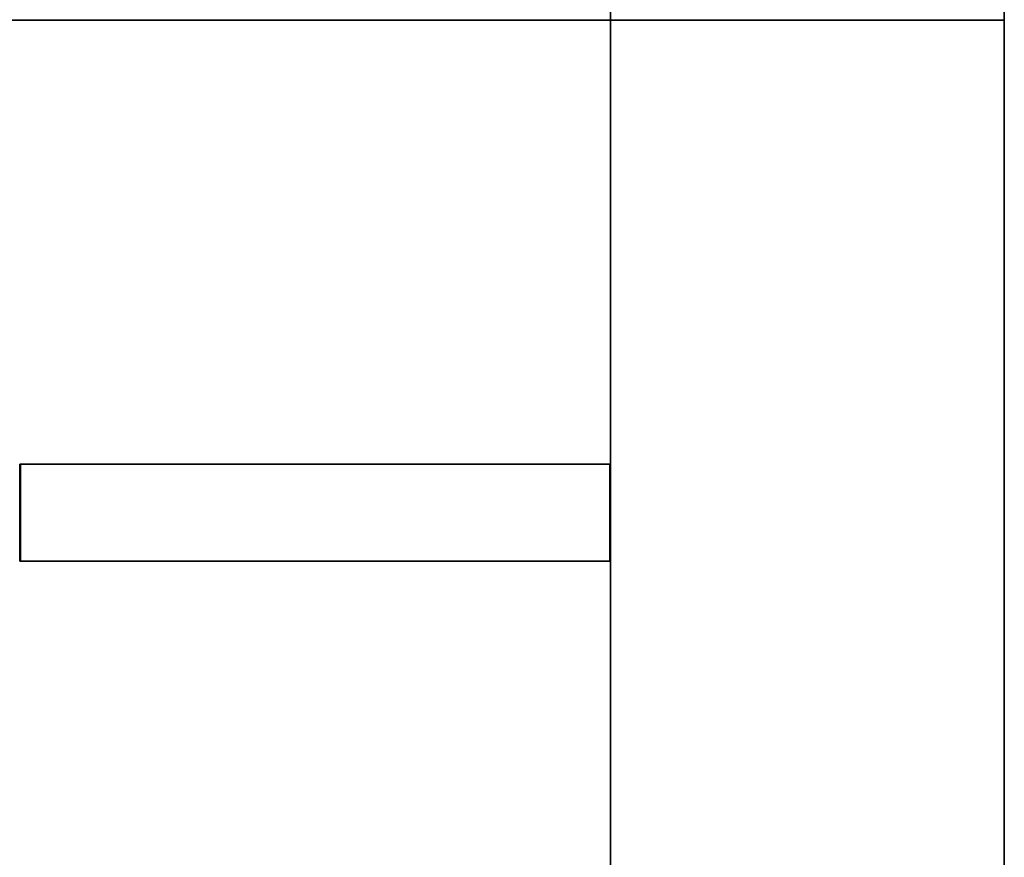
# Model space of a CAD drawing. Header units: millimetres. Extents: x -35 to 33166, y -35 to 31591.
# Tile 30 of 100: x 1080 to 1334, y 1539 to 1755. Entities that reach past the tile are written whole.
import ezdxf

# ---------------------------------------------------------------- set-up
doc = ezdxf.new("R2010")
doc.units = ezdxf.units.MM
doc.header["$LTSCALE"] = 25.4
doc.layers.get('0').update_dxf_attribs({"true_color": 0xffffff})
for name, color, linetype, true_color in [('end caps & lintels', 7, 'Continuous', 0xffa500), ('ICF - L1', 7, 'Continuous', 0xb4b464), ('ICF - L2', 7, 'Continuous', 0x64ff64)]:
    doc.layers.add(name, color=color, linetype=linetype, true_color=true_color)

# ---------------------------------------------------------------- blocks, each defined once
blk = doc.blocks.new('Group8183')
for p, q in [((0, -571.55, 0), (0, 0, 0)), ((0, 0, 457.2), (0, -571.55, 457.2)), ((-101.6, -227.96, 0), (-101.6, -571.55, 0)), ((-101.6, -227.96, 457.2), (-101.6, -571.55, 457.2))]:
    blk.add_line(p, q)
blk = doc.blocks.new('Group8190')
for p, q in [((-101.73, -368.5, 52.62), (-253.87, -368.5, 52.62)), ((-253.87, -368.5, 52.62), (-253.87, -368.5, 146.29)), ((-253.87, -368.5, 146.29), (-101.73, -368.5, 146.29)), ((-253.87, -393.5, 52.62), (-253.87, -368.5, 52.62)), ((-253.87, -368.5, 146.29), (-253.87, -393.5, 146.29)), ((-101.73, -368.5, 146.29), (-101.73, -368.5, 52.62)), ((-101.73, -368.5, 52.62), (-101.73, -393.5, 52.62)), ((-101.73, -393.5, 146.29), (-101.73, -368.5, 146.29)), ((-101.73, -393.5, 146.29), (-253.87, -393.5, 146.29)), ((-253.87, -393.5, 146.29), (-253.87, -393.5, 52.62)), ((-253.87, -393.5, 52.62), (-101.73, -393.5, 52.62)), ((-101.73, -393.5, 52.62), (-101.73, -393.5, 146.29))]:
    blk.add_line(p, q)
blk = doc.blocks.new('Group8191')
for p, q in [((-101.73, -368.5, 313.74), (-253.87, -368.5, 313.74)), ((-253.87, -368.5, 313.74), (-253.87, -368.5, 407.41)), ((-253.87, -368.5, 407.41), (-101.73, -368.5, 407.41)), ((-253.87, -393.5, 313.74), (-253.87, -368.5, 313.74)), ((-253.87, -368.5, 407.41), (-253.87, -393.5, 407.41)), ((-101.73, -368.5, 407.41), (-101.73, -368.5, 313.74)), ((-101.73, -368.5, 313.74), (-101.73, -393.5, 313.74)), ((-101.73, -393.5, 407.41), (-101.73, -368.5, 407.41)), ((-101.73, -393.5, 407.41), (-253.87, -393.5, 407.41)), ((-253.87, -393.5, 407.41), (-253.87, -393.5, 313.74)), ((-253.87, -393.5, 313.74), (-101.73, -393.5, 313.74)), ((-101.73, -393.5, 313.74), (-101.73, -393.5, 407.41))]:
    blk.add_line(p, q)
blk = doc.blocks.new('6XR35_90_C_FC_344suk_MSG')
for name in ['Group8183', 'Group8190', 'Group8191']:
    blk.add_blockref(name, (0, 0))
blk = doc.blocks.new('Group7858')
for p, q in [((-571.55, 0, 457.2), (0, 0, 457.2)), ((-571.55, 0, 0), (0, 0, 0)), ((-571.55, -101.6, 0), (-227.79, -101.6, 0)), ((-571.55, -101.6, 457.2), (-227.79, -101.6, 457.2))]:
    blk.add_line(p, q)
blk = doc.blocks.new('Group7859')
for p, q in [((-393.5, -253.75, 405.8), (-393.5, -101.6, 405.8)), ((-393.5, -101.6, 405.8), (-393.5, -101.6, 312.12)), ((-393.5, -101.6, 312.12), (-393.5, -253.75, 312.12)), ((-393.5, -101.6, 312.12), (-368.5, -101.6, 312.12)), ((-368.5, -101.6, 405.8), (-393.5, -101.6, 405.8)), ((-368.5, -253.75, 312.12), (-368.5, -101.6, 312.12)), ((-368.5, -101.6, 312.12), (-368.5, -101.6, 405.8)), ((-368.5, -101.6, 405.8), (-368.5, -253.75, 405.8)), ((-393.5, -253.75, 312.12), (-393.5, -253.75, 405.8)), ((-368.5, -253.75, 312.12), (-393.5, -253.75, 312.12)), ((-393.5, -253.75, 405.8), (-368.5, -253.75, 405.8)), ((-368.5, -253.75, 405.8), (-368.5, -253.75, 312.12))]:
    blk.add_line(p, q)
blk = doc.blocks.new('Group7860')
for p, q in [((-393.5, -253.75, 144.68), (-393.5, -101.6, 144.68)), ((-393.5, -101.6, 144.68), (-393.5, -101.6, 51)), ((-393.5, -101.6, 51), (-393.5, -253.75, 51)), ((-393.5, -101.6, 51), (-368.5, -101.6, 51)), ((-368.5, -101.6, 144.68), (-393.5, -101.6, 144.68)), ((-368.5, -253.75, 51), (-368.5, -101.6, 51)), ((-368.5, -101.6, 51), (-368.5, -101.6, 144.68)), ((-368.5, -101.6, 144.68), (-368.5, -253.75, 144.68)), ((-393.5, -253.75, 51), (-393.5, -253.75, 144.68)), ((-368.5, -253.75, 51), (-393.5, -253.75, 51)), ((-393.5, -253.75, 144.68), (-368.5, -253.75, 144.68)), ((-368.5, -253.75, 144.68), (-368.5, -253.75, 51))]:
    blk.add_line(p, q)
blk = doc.blocks.new('6XR35_90_C_FC_182tsr_MSG')
for name in ['Group7858', 'Group7859', 'Group7860']:
    blk.add_blockref(name, (0, 0))
blk = doc.blocks.new('Group8513')
for p, q in [((-571.55, 0, 457.2), (0, 0, 457.2)), ((-571.55, 0), (0, 0)), ((-571.55, -101.6), (-227.79, -101.6)), ((-571.55, -101.6, 457.2), (-227.79, -101.6, 457.2))]:
    blk.add_line(p, q)
blk = doc.blocks.new('Group8514')
for p, q in [((-393.5, -253.75, 405.8), (-393.5, -101.6, 405.8)), ((-393.5, -101.6, 405.8), (-393.5, -101.6, 312.12)), ((-393.5, -101.6, 312.12), (-393.5, -253.75, 312.12)), ((-393.5, -101.6, 312.12), (-368.5, -101.6, 312.12)), ((-368.5, -101.6, 405.8), (-393.5, -101.6, 405.8)), ((-368.5, -253.75, 312.12), (-368.5, -101.6, 312.12)), ((-368.5, -101.6, 312.12), (-368.5, -101.6, 405.8)), ((-368.5, -101.6, 405.8), (-368.5, -253.75, 405.8)), ((-393.5, -253.75, 312.12), (-393.5, -253.75, 405.8)), ((-368.5, -253.75, 312.12), (-393.5, -253.75, 312.12)), ((-393.5, -253.75, 405.8), (-368.5, -253.75, 405.8)), ((-368.5, -253.75, 405.8), (-368.5, -253.75, 312.12))]:
    blk.add_line(p, q)
blk = doc.blocks.new('Group8515')
for p, q in [((-393.5, -253.75, 144.68), (-393.5, -101.6, 144.68)), ((-393.5, -101.6, 144.68), (-393.5, -101.6, 51)), ((-393.5, -101.6, 51), (-393.5, -253.75, 51)), ((-393.5, -101.6, 51), (-368.5, -101.6, 51)), ((-368.5, -101.6, 144.68), (-393.5, -101.6, 144.68)), ((-368.5, -253.75, 51), (-368.5, -101.6, 51)), ((-368.5, -101.6, 51), (-368.5, -101.6, 144.68)), ((-368.5, -101.6, 144.68), (-368.5, -253.75, 144.68)), ((-393.5, -253.75, 51), (-393.5, -253.75, 144.68)), ((-368.5, -253.75, 51), (-393.5, -253.75, 51)), ((-393.5, -253.75, 144.68), (-368.5, -253.75, 144.68)), ((-368.5, -253.75, 144.68), (-368.5, -253.75, 51))]:
    blk.add_line(p, q)
blk = doc.blocks.new('6XR35_90_C_FC_cg99q3_MSG')
for name in ['Group8513', 'Group8514', 'Group8515']:
    blk.add_blockref(name, (0, 0))
blk = doc.blocks.new('Group8685')
for p, q in [((0, 0, 0), (0, -571.55, 0)), ((0, 0, 457.2), (0, -571.55, 457.2)), ((-101.6, -227.96, 0), (-101.6, -571.55, 0)), ((-101.6, -571.55, 457.2), (-101.6, -227.96, 457.2))]:
    blk.add_line(p, q)
blk = doc.blocks.new('Group#302')
for p, q in [((-101.73, -368.5, 52.62), (-253.87, -368.5, 52.62)), ((-253.87, -368.5, 52.62), (-253.87, -368.5, 146.29)), ((-253.87, -368.5, 146.29), (-101.73, -368.5, 146.29)), ((-253.87, -393.5, 52.62), (-253.87, -368.5, 52.62)), ((-253.87, -368.5, 146.29), (-253.87, -393.5, 146.29)), ((-101.73, -368.5, 146.29), (-101.73, -368.5, 52.62)), ((-101.73, -368.5, 52.62), (-101.73, -393.5, 52.62)), ((-101.73, -393.5, 146.29), (-101.73, -368.5, 146.29)), ((-101.73, -393.5, 146.29), (-253.87, -393.5, 146.29)), ((-253.87, -393.5, 146.29), (-253.87, -393.5, 52.62)), ((-253.87, -393.5, 52.62), (-101.73, -393.5, 52.62)), ((-101.73, -393.5, 52.62), (-101.73, -393.5, 146.29))]:
    blk.add_line(p, q)
blk = doc.blocks.new('Group8693')
for p, q in [((-101.73, -368.5, 313.74), (-253.87, -368.5, 313.74)), ((-253.87, -368.5, 313.74), (-253.87, -368.5, 407.41)), ((-253.87, -368.5, 407.41), (-101.73, -368.5, 407.41)), ((-253.87, -393.5, 313.74), (-253.87, -368.5, 313.74)), ((-253.87, -368.5, 407.41), (-253.87, -393.5, 407.41)), ((-101.73, -368.5, 407.41), (-101.73, -368.5, 313.74)), ((-101.73, -368.5, 313.74), (-101.73, -393.5, 313.74)), ((-101.73, -393.5, 407.41), (-101.73, -368.5, 407.41)), ((-101.73, -393.5, 407.41), (-253.87, -393.5, 407.41)), ((-253.87, -393.5, 407.41), (-253.87, -393.5, 313.74)), ((-253.87, -393.5, 313.74), (-101.73, -393.5, 313.74)), ((-101.73, -393.5, 313.74), (-101.73, -393.5, 407.41))]:
    blk.add_line(p, q)
blk = doc.blocks.new('6XR35_90_C_FC_cfhkf9_MSG')
for name in ['Group8685', 'Group#302', 'Group8693']:
    blk.add_blockref(name, (0, 0))
blk = doc.blocks.new('Group#1523')
for p, q in [((0, 0), (-571.55, 0)), ((-571.55, 0, 457.2), (0, 0, 457.2)), ((-571.55, -101.6), (-227.79, -101.6)), ((-227.79, -101.6, 457.2), (-571.55, -101.6, 457.2))]:
    blk.add_line(p, q)
blk = doc.blocks.new('Group#1524')
for p, q in [((-393.5, -253.75, 405.8), (-393.5, -101.6, 405.8)), ((-393.5, -101.6, 405.8), (-393.5, -101.6, 312.12)), ((-393.5, -101.6, 312.12), (-393.5, -253.75, 312.12)), ((-393.5, -101.6, 312.12), (-368.5, -101.6, 312.12)), ((-368.5, -101.6, 405.8), (-393.5, -101.6, 405.8)), ((-368.5, -253.75, 312.12), (-368.5, -101.6, 312.12)), ((-368.5, -101.6, 312.12), (-368.5, -101.6, 405.8)), ((-368.5, -101.6, 405.8), (-368.5, -253.75, 405.8)), ((-393.5, -253.75, 312.12), (-393.5, -253.75, 405.8)), ((-368.5, -253.75, 312.12), (-393.5, -253.75, 312.12)), ((-393.5, -253.75, 405.8), (-368.5, -253.75, 405.8)), ((-368.5, -253.75, 405.8), (-368.5, -253.75, 312.12))]:
    blk.add_line(p, q)
blk = doc.blocks.new('Group#1525')
for p, q in [((-393.5, -253.75, 144.68), (-393.5, -101.6, 144.68)), ((-393.5, -101.6, 144.68), (-393.5, -101.6, 51)), ((-393.5, -101.6, 51), (-393.5, -253.75, 51)), ((-393.5, -101.6, 51), (-368.5, -101.6, 51)), ((-368.5, -101.6, 144.68), (-393.5, -101.6, 144.68)), ((-368.5, -253.75, 51), (-368.5, -101.6, 51)), ((-368.5, -101.6, 51), (-368.5, -101.6, 144.68)), ((-368.5, -101.6, 144.68), (-368.5, -253.75, 144.68)), ((-393.5, -253.75, 51), (-393.5, -253.75, 144.68)), ((-368.5, -253.75, 51), (-393.5, -253.75, 51)), ((-393.5, -253.75, 144.68), (-368.5, -253.75, 144.68)), ((-368.5, -253.75, 144.68), (-368.5, -253.75, 51))]:
    blk.add_line(p, q)
blk = doc.blocks.new('6XR35_90_C_FC_h2mbp3_MSG')
for name in ['Group#1523', 'Group#1524', 'Group#1525']:
    blk.add_blockref(name, (0, 0))
blk = doc.blocks.new('Group9323')
for p, q in [((0, 0, 0), (0, -571.55, 0)), ((0, -571.55, 457.2), (0, 0, 457.2)), ((-101.6, -227.96, 0), (-101.6, -571.55, 0)), ((-101.6, -571.55, 457.2), (-101.6, -227.96, 457.2))]:
    blk.add_line(p, q)
blk = doc.blocks.new('Group#3349')
for p, q in [((-101.73, -368.5, 52.62), (-253.87, -368.5, 52.62)), ((-253.87, -368.5, 52.62), (-253.87, -368.5, 146.29)), ((-253.87, -368.5, 146.29), (-101.73, -368.5, 146.29)), ((-253.87, -393.5, 52.62), (-253.87, -368.5, 52.62)), ((-253.87, -368.5, 146.29), (-253.87, -393.5, 146.29)), ((-101.73, -368.5, 146.29), (-101.73, -368.5, 52.62)), ((-101.73, -368.5, 52.62), (-101.73, -393.5, 52.62)), ((-101.73, -393.5, 146.29), (-101.73, -368.5, 146.29)), ((-101.73, -393.5, 146.29), (-253.87, -393.5, 146.29)), ((-253.87, -393.5, 146.29), (-253.87, -393.5, 52.62)), ((-253.87, -393.5, 52.62), (-101.73, -393.5, 52.62)), ((-101.73, -393.5, 52.62), (-101.73, -393.5, 146.29))]:
    blk.add_line(p, q)
blk = doc.blocks.new('Group#3358')
for p, q in [((-101.73, -368.5, 313.74), (-253.87, -368.5, 313.74)), ((-253.87, -368.5, 313.74), (-253.87, -368.5, 407.41)), ((-253.87, -368.5, 407.41), (-101.73, -368.5, 407.41)), ((-253.87, -393.5, 313.74), (-253.87, -368.5, 313.74)), ((-253.87, -368.5, 407.41), (-253.87, -393.5, 407.41)), ((-101.73, -368.5, 407.41), (-101.73, -368.5, 313.74)), ((-101.73, -368.5, 313.74), (-101.73, -393.5, 313.74)), ((-101.73, -393.5, 407.41), (-101.73, -368.5, 407.41)), ((-101.73, -393.5, 407.41), (-253.87, -393.5, 407.41)), ((-253.87, -393.5, 407.41), (-253.87, -393.5, 313.74)), ((-253.87, -393.5, 313.74), (-101.73, -393.5, 313.74)), ((-101.73, -393.5, 313.74), (-101.73, -393.5, 407.41))]:
    blk.add_line(p, q)
blk = doc.blocks.new('6XR35_90_C_FC_fq9qh7_MSG')
for name in ['Group9323', 'Group#3349', 'Group#3358']:
    blk.add_blockref(name, (0, 0))
blk = doc.blocks.new('Group#3586')
for p, q in [((-571.55, 0, 0), (0, 0, 0)), ((-571.55, 0, 457.2), (0, 0, 457.2)), ((-227.79, -101.6, 457.2), (-571.55, -101.6, 457.2)), ((-571.55, -101.6, 0), (-227.79, -101.6, 0))]:
    blk.add_line(p, q)
blk = doc.blocks.new('Group9643')
for p, q in [((-393.5, -253.75, 405.8), (-393.5, -101.6, 405.8)), ((-393.5, -101.6, 405.8), (-393.5, -101.6, 312.12)), ((-393.5, -101.6, 312.12), (-393.5, -253.75, 312.12)), ((-393.5, -101.6, 312.12), (-368.5, -101.6, 312.12)), ((-368.5, -101.6, 405.8), (-393.5, -101.6, 405.8)), ((-368.5, -253.75, 312.12), (-368.5, -101.6, 312.12)), ((-368.5, -101.6, 312.12), (-368.5, -101.6, 405.8)), ((-368.5, -101.6, 405.8), (-368.5, -253.75, 405.8)), ((-393.5, -253.75, 312.12), (-393.5, -253.75, 405.8)), ((-368.5, -253.75, 312.12), (-393.5, -253.75, 312.12)), ((-393.5, -253.75, 405.8), (-368.5, -253.75, 405.8)), ((-368.5, -253.75, 405.8), (-368.5, -253.75, 312.12))]:
    blk.add_line(p, q)
blk = doc.blocks.new('Group#3587')
for p, q in [((-393.5, -253.75, 144.68), (-393.5, -101.6, 144.68)), ((-393.5, -101.6, 144.68), (-393.5, -101.6, 51)), ((-393.5, -101.6, 51), (-393.5, -253.75, 51)), ((-393.5, -101.6, 51), (-368.5, -101.6, 51)), ((-368.5, -101.6, 144.68), (-393.5, -101.6, 144.68)), ((-368.5, -253.75, 51), (-368.5, -101.6, 51)), ((-368.5, -101.6, 51), (-368.5, -101.6, 144.68)), ((-368.5, -101.6, 144.68), (-368.5, -253.75, 144.68)), ((-393.5, -253.75, 51), (-393.5, -253.75, 144.68)), ((-368.5, -253.75, 51), (-393.5, -253.75, 51)), ((-393.5, -253.75, 144.68), (-368.5, -253.75, 144.68)), ((-368.5, -253.75, 144.68), (-368.5, -253.75, 51))]:
    blk.add_line(p, q)
blk = doc.blocks.new('6XR35_90_C_FC_fh8jlg_MSG')
for name in ['Group#3586', 'Group9643', 'Group#3587']:
    blk.add_blockref(name, (0, 0))
blk = doc.blocks.new('Group#4048')
for p, q in [((-0.01, -0.02, 250.87), (-0.01, -571.55, 250.87)), ((-0.01, -571.55, 98.33), (-0.01, -0.02, 98.33)), ((-0.01, -571.55, 457.2), (-0.01, -0.02, 457.2)), ((-0.01, -0.02, 0), (-0.01, -571.55, 0)), ((-101.6, -571.55, 250.87), (-101.6, -227.96, 250.87)), ((-101.6, -227.96, 98.33), (-101.6, -571.55, 98.33)), ((-101.6, -227.96, 457.2), (-101.6, -571.55, 457.2)), ((-101.6, -571.55, 0), (-101.6, -227.96, 0))]:
    blk.add_line(p, q)
blk = doc.blocks.new('Group#4054')
for p, q in [((-253.87, -368.5, 98.33), (-253.87, -393.5, 98.33)), ((-101.73, -368.5, 98.33), (-253.87, -368.5, 98.33)), ((-253.87, -393.5, 52.62), (-253.87, -368.5, 52.62)), ((-253.87, -368.5, 52.62), (-101.73, -368.5, 52.62)), ((-253.87, -368.5, 98.33), (-253.87, -368.5, 52.62)), ((-101.73, -393.5, 98.33), (-101.73, -368.5, 98.33)), ((-101.73, -393.5, 52.62), (-101.73, -368.5, 52.62)), ((-101.73, -368.5, 98.33), (-101.73, -368.5, 52.62)), ((-253.87, -393.5, 98.33), (-101.73, -393.5, 98.33)), ((-253.87, -393.5, 52.62), (-101.73, -393.5, 52.62)), ((-253.87, -393.5, 98.33), (-253.87, -393.5, 52.62)), ((-101.73, -393.5, 98.33), (-101.73, -393.5, 52.62))]:
    blk.add_line(p, q)
blk = doc.blocks.new('Group#4055')
for p, q in [((-101.73, -368.5, 313.74), (-253.87, -368.5, 313.74)), ((-253.87, -368.5, 313.74), (-253.87, -368.5, 407.41)), ((-253.87, -368.5, 407.41), (-101.73, -368.5, 407.41)), ((-253.87, -393.5, 313.74), (-253.87, -368.5, 313.74)), ((-253.87, -368.5, 407.41), (-253.87, -393.5, 407.41)), ((-101.73, -368.5, 407.41), (-101.73, -368.5, 313.74)), ((-101.73, -368.5, 313.74), (-101.73, -393.5, 313.74)), ((-101.73, -393.5, 407.41), (-101.73, -368.5, 407.41)), ((-101.73, -393.5, 407.41), (-253.87, -393.5, 407.41)), ((-253.87, -393.5, 407.41), (-253.87, -393.5, 313.74)), ((-253.87, -393.5, 313.74), (-101.73, -393.5, 313.74)), ((-101.73, -393.5, 313.74), (-101.73, -393.5, 407.41))]:
    blk.add_line(p, q)
blk = doc.blocks.new('6XR35_90_C_FC_5zh6tw_MSG')
for name in ['Group#4048', 'Group#4054', 'Group#4055']:
    blk.add_blockref(name, (0, 0))
blk = doc.blocks.new('Group3573')
at = {"layer": 'ICF - L1'}
for name, p in [('6XR35_90_C_FC_344suk_MSG', (1333.51, 2008.52, 357.2)), ('6XR35_90_C_FC_cfhkf9_MSG', (1333.51, 2008.52, 1271.6)), ('6XR35_90_C_FC_fq9qh7_MSG', (1333.51, 2008.52, 2186)), ('6XR35_90_C_FC_5zh6tw_MSG', (1333.51, 2008.52, 3100.4))]:
    blk.add_blockref(name, p, dxfattribs=at)
at = {"layer": 'ICF - L1', "extrusion": (0, 0, -1), "zscale": -1, "rotation": 89.99999999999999}
for name, p in [('6XR35_90_C_FC_182tsr_MSG', (-1333.51, 2008.52, 100)), ('6XR35_90_C_FC_cg99q3_MSG', (-1333.51, 2008.52, -814.4)), ('6XR35_90_C_FC_h2mbp3_MSG', (-1333.51, 2008.52, -1728.8)), ('6XR35_90_C_FC_fh8jlg_MSG', (-1333.51, 2008.52, -2643.2))]:
    blk.add_blockref(name, p, dxfattribs=at)
blk = doc.blocks.new('Group#2487')
for p, q in [((-610.6, 0, 457.2), (0, 0, 457.2)), ((0, 0), (-610.6, 0)), ((-227.79, -101.6, 457.2), (-610.6, -101.6, 457.2)), ((-610.6, -101.6), (-227.79, -101.6))]:
    blk.add_line(p, q)
blk = doc.blocks.new('Group#2489')
for p, q in [((-393.5, -253.75, 405.8), (-393.5, -101.6, 405.8)), ((-393.5, -101.6, 405.8), (-393.5, -101.6, 312.12)), ((-393.5, -101.6, 312.12), (-393.5, -253.75, 312.12)), ((-393.5, -101.6, 312.12), (-368.5, -101.6, 312.12)), ((-368.5, -101.6, 405.8), (-393.5, -101.6, 405.8)), ((-368.5, -253.75, 312.12), (-368.5, -101.6, 312.12)), ((-368.5, -101.6, 312.12), (-368.5, -101.6, 405.8)), ((-368.5, -101.6, 405.8), (-368.5, -253.75, 405.8)), ((-393.5, -253.75, 312.12), (-393.5, -253.75, 405.8)), ((-368.5, -253.75, 312.12), (-393.5, -253.75, 312.12)), ((-393.5, -253.75, 405.8), (-368.5, -253.75, 405.8)), ((-368.5, -253.75, 405.8), (-368.5, -253.75, 312.12))]:
    blk.add_line(p, q)
blk = doc.blocks.new('Group#2490')
for p, q in [((-393.5, -253.75, 144.68), (-393.5, -101.6, 144.68)), ((-393.5, -101.6, 144.68), (-393.5, -101.6, 51)), ((-393.5, -101.6, 51), (-393.5, -253.75, 51)), ((-393.5, -101.6, 51), (-368.5, -101.6, 51)), ((-368.5, -101.6, 144.68), (-393.5, -101.6, 144.68)), ((-368.5, -253.75, 51), (-368.5, -101.6, 51)), ((-368.5, -101.6, 51), (-368.5, -101.6, 144.68)), ((-368.5, -101.6, 144.68), (-368.5, -253.75, 144.68)), ((-393.5, -253.75, 51), (-393.5, -253.75, 144.68)), ((-368.5, -253.75, 51), (-393.5, -253.75, 51)), ((-393.5, -253.75, 144.68), (-368.5, -253.75, 144.68)), ((-368.5, -253.75, 144.68), (-368.5, -253.75, 51))]:
    blk.add_line(p, q)
blk = doc.blocks.new('6XR35_90_C#3_FC_2ymyfl_FC_ftk3oq')
for name in ['Group#2487', 'Group#2489', 'Group#2490']:
    blk.add_blockref(name, (0, 0))
blk = doc.blocks.new('Group#330')
for p, q in [((-610.6, 0, 457.2), (0, 0, 457.2)), ((0, 0), (-610.6, 0)), ((-227.79, -101.6, 457.2), (-610.6, -101.6, 457.2)), ((-610.6, -101.6), (-227.79, -101.6))]:
    blk.add_line(p, q)
blk = doc.blocks.new('Group#332')
for p, q in [((-393.5, -253.75, 405.8), (-393.5, -101.6, 405.8)), ((-393.5, -101.6, 405.8), (-393.5, -101.6, 312.12)), ((-393.5, -101.6, 312.12), (-393.5, -253.75, 312.12)), ((-393.5, -101.6, 312.12), (-368.5, -101.6, 312.12)), ((-368.5, -101.6, 405.8), (-393.5, -101.6, 405.8)), ((-368.5, -253.75, 312.12), (-368.5, -101.6, 312.12)), ((-368.5, -101.6, 312.12), (-368.5, -101.6, 405.8)), ((-368.5, -101.6, 405.8), (-368.5, -253.75, 405.8)), ((-393.5, -253.75, 312.12), (-393.5, -253.75, 405.8)), ((-368.5, -253.75, 312.12), (-393.5, -253.75, 312.12)), ((-393.5, -253.75, 405.8), (-368.5, -253.75, 405.8)), ((-368.5, -253.75, 405.8), (-368.5, -253.75, 312.12))]:
    blk.add_line(p, q)
blk = doc.blocks.new('Group#376')
for p, q in [((-393.5, -253.75, 144.68), (-393.5, -101.6, 144.68)), ((-393.5, -101.6, 144.68), (-393.5, -101.6, 51)), ((-393.5, -101.6, 51), (-393.5, -253.75, 51)), ((-393.5, -101.6, 51), (-368.5, -101.6, 51)), ((-368.5, -101.6, 144.68), (-393.5, -101.6, 144.68)), ((-368.5, -253.75, 51), (-368.5, -101.6, 51)), ((-368.5, -101.6, 51), (-368.5, -101.6, 144.68)), ((-368.5, -101.6, 144.68), (-368.5, -253.75, 144.68)), ((-393.5, -253.75, 51), (-393.5, -253.75, 144.68)), ((-368.5, -253.75, 51), (-393.5, -253.75, 51)), ((-393.5, -253.75, 144.68), (-368.5, -253.75, 144.68)), ((-368.5, -253.75, 144.68), (-368.5, -253.75, 51))]:
    blk.add_line(p, q)
blk = doc.blocks.new('6XR35_90_C#3_FC_2i5a4l_FC_gl7pxk')
for name in ['Group#330', 'Group#332', 'Group#376']:
    blk.add_blockref(name, (0, 0))
blk = doc.blocks.new('Group8387')
for p, q in [((0, 0, 457.2), (0, -685.8, 457.2)), ((0, -685.8), (0, 0)), ((-101.6, -685.8, 457.2), (-101.6, -227.96, 457.2)), ((-101.6, -227.96), (-101.6, -685.8))]:
    blk.add_line(p, q)
blk = doc.blocks.new('Group8396')
for p, q in [((-101.73, -368.5, 52.62), (-253.87, -368.5, 52.62)), ((-253.87, -368.5, 52.62), (-253.87, -368.5, 146.29)), ((-253.87, -368.5, 146.29), (-101.73, -368.5, 146.29)), ((-253.87, -393.5, 52.62), (-253.87, -368.5, 52.62)), ((-253.87, -368.5, 146.29), (-253.87, -393.5, 146.29)), ((-101.73, -368.5, 146.29), (-101.73, -368.5, 52.62)), ((-101.73, -368.5, 52.62), (-101.73, -393.5, 52.62)), ((-101.73, -393.5, 146.29), (-101.73, -368.5, 146.29)), ((-101.73, -393.5, 146.29), (-253.87, -393.5, 146.29)), ((-253.87, -393.5, 146.29), (-253.87, -393.5, 52.62)), ((-253.87, -393.5, 52.62), (-101.73, -393.5, 52.62)), ((-101.73, -393.5, 52.62), (-101.73, -393.5, 146.29))]:
    blk.add_line(p, q)
blk = doc.blocks.new('Group8397')
for p, q in [((-101.73, -368.5, 313.74), (-253.87, -368.5, 313.74)), ((-253.87, -368.5, 313.74), (-253.87, -368.5, 407.41)), ((-253.87, -368.5, 407.41), (-101.73, -368.5, 407.41)), ((-253.87, -393.5, 313.74), (-253.87, -368.5, 313.74)), ((-253.87, -368.5, 407.41), (-253.87, -393.5, 407.41)), ((-101.73, -368.5, 407.41), (-101.73, -368.5, 313.74)), ((-101.73, -368.5, 313.74), (-101.73, -393.5, 313.74)), ((-101.73, -393.5, 407.41), (-101.73, -368.5, 407.41)), ((-101.73, -393.5, 407.41), (-253.87, -393.5, 407.41)), ((-253.87, -393.5, 407.41), (-253.87, -393.5, 313.74)), ((-253.87, -393.5, 313.74), (-101.73, -393.5, 313.74)), ((-101.73, -393.5, 313.74), (-101.73, -393.5, 407.41))]:
    blk.add_line(p, q)
blk = doc.blocks.new('6XR35_90_C#3_FC_7uh0lm')
for name in ['Group8387', 'Group8396', 'Group8397']:
    blk.add_blockref(name, (0, 0))
blk = doc.blocks.new('Group#2507')
for p, q in [((0, 0, 457.2), (0, -685.8, 457.2)), ((0, -685.8), (0, 0)), ((-101.6, -685.8, 457.2), (-101.6, -227.96, 457.2)), ((-101.6, -227.96), (-101.6, -685.8))]:
    blk.add_line(p, q)
blk = doc.blocks.new('Group#2511')
for p, q in [((-101.73, -368.5, 52.62), (-253.87, -368.5, 52.62)), ((-253.87, -368.5, 52.62), (-253.87, -368.5, 146.29)), ((-253.87, -368.5, 146.29), (-101.73, -368.5, 146.29)), ((-253.87, -393.5, 52.62), (-253.87, -368.5, 52.62)), ((-253.87, -368.5, 146.29), (-253.87, -393.5, 146.29)), ((-101.73, -368.5, 146.29), (-101.73, -368.5, 52.62)), ((-101.73, -368.5, 52.62), (-101.73, -393.5, 52.62)), ((-101.73, -393.5, 146.29), (-101.73, -368.5, 146.29)), ((-101.73, -393.5, 146.29), (-253.87, -393.5, 146.29)), ((-253.87, -393.5, 146.29), (-253.87, -393.5, 52.62)), ((-253.87, -393.5, 52.62), (-101.73, -393.5, 52.62)), ((-101.73, -393.5, 52.62), (-101.73, -393.5, 146.29))]:
    blk.add_line(p, q)
blk = doc.blocks.new('Group8655')
for p, q in [((-101.73, -368.5, 313.74), (-253.87, -368.5, 313.74)), ((-253.87, -368.5, 313.74), (-253.87, -368.5, 407.41)), ((-253.87, -368.5, 407.41), (-101.73, -368.5, 407.41)), ((-253.87, -393.5, 313.74), (-253.87, -368.5, 313.74)), ((-253.87, -368.5, 407.41), (-253.87, -393.5, 407.41)), ((-101.73, -368.5, 407.41), (-101.73, -368.5, 313.74)), ((-101.73, -368.5, 313.74), (-101.73, -393.5, 313.74)), ((-101.73, -393.5, 407.41), (-101.73, -368.5, 407.41)), ((-101.73, -393.5, 407.41), (-253.87, -393.5, 407.41)), ((-253.87, -393.5, 407.41), (-253.87, -393.5, 313.74)), ((-253.87, -393.5, 313.74), (-101.73, -393.5, 313.74)), ((-101.73, -393.5, 313.74), (-101.73, -393.5, 407.41))]:
    blk.add_line(p, q)
blk = doc.blocks.new('6XR35_90_C#3_FC_dhg9op')
for name in ['Group#2507', 'Group#2511', 'Group8655']:
    blk.add_blockref(name, (0, 0))
blk = doc.blocks.new('Group8695')
for p, q in [((-610.6, 0, 457.2), (0, 0, 457.2)), ((0, 0), (-610.6, 0)), ((-227.79, -101.6, 457.2), (-610.6, -101.6, 457.2)), ((-610.6, -101.6), (-227.79, -101.6))]:
    blk.add_line(p, q)
blk = doc.blocks.new('Group#2547')
for p, q in [((-393.5, -253.75, 405.8), (-393.5, -101.6, 405.8)), ((-393.5, -101.6, 405.8), (-393.5, -101.6, 312.12)), ((-393.5, -101.6, 312.12), (-393.5, -253.75, 312.12)), ((-393.5, -101.6, 312.12), (-368.5, -101.6, 312.12)), ((-368.5, -101.6, 405.8), (-393.5, -101.6, 405.8)), ((-368.5, -253.75, 312.12), (-368.5, -101.6, 312.12)), ((-368.5, -101.6, 312.12), (-368.5, -101.6, 405.8)), ((-368.5, -101.6, 405.8), (-368.5, -253.75, 405.8)), ((-393.5, -253.75, 312.12), (-393.5, -253.75, 405.8)), ((-368.5, -253.75, 312.12), (-393.5, -253.75, 312.12)), ((-393.5, -253.75, 405.8), (-368.5, -253.75, 405.8)), ((-368.5, -253.75, 405.8), (-368.5, -253.75, 312.12))]:
    blk.add_line(p, q)
blk = doc.blocks.new('Group#2548')
for p, q in [((-393.5, -253.75, 144.68), (-393.5, -101.6, 144.68)), ((-393.5, -101.6, 144.68), (-393.5, -101.6, 51)), ((-393.5, -101.6, 51), (-393.5, -253.75, 51)), ((-393.5, -101.6, 51), (-368.5, -101.6, 51)), ((-368.5, -101.6, 144.68), (-393.5, -101.6, 144.68)), ((-368.5, -253.75, 51), (-368.5, -101.6, 51)), ((-368.5, -101.6, 51), (-368.5, -101.6, 144.68)), ((-368.5, -101.6, 144.68), (-368.5, -253.75, 144.68)), ((-393.5, -253.75, 51), (-393.5, -253.75, 144.68)), ((-368.5, -253.75, 51), (-393.5, -253.75, 51)), ((-393.5, -253.75, 144.68), (-368.5, -253.75, 144.68)), ((-368.5, -253.75, 144.68), (-368.5, -253.75, 51))]:
    blk.add_line(p, q)
blk = doc.blocks.new('6XR35_90_C#3_FC_fhmvgp_FC_7klerj')
for name in ['Group8695', 'Group#2547', 'Group#2548']:
    blk.add_blockref(name, (0, 0))
blk = doc.blocks.new('Group#2563')
for p, q in [((0, 0, 457.2), (0, -685.8, 457.2)), ((0, -685.8), (0, 0)), ((-101.6, -685.8, 457.2), (-101.6, -227.96, 457.2)), ((-101.6, -227.96), (-101.6, -685.8))]:
    blk.add_line(p, q)
blk = doc.blocks.new('Group#2572')
for p, q in [((-101.73, -368.5, 52.62), (-253.87, -368.5, 52.62)), ((-253.87, -368.5, 52.62), (-253.87, -368.5, 146.29)), ((-253.87, -368.5, 146.29), (-101.73, -368.5, 146.29)), ((-253.87, -393.5, 52.62), (-253.87, -368.5, 52.62)), ((-253.87, -368.5, 146.29), (-253.87, -393.5, 146.29)), ((-101.73, -368.5, 146.29), (-101.73, -368.5, 52.62)), ((-101.73, -368.5, 52.62), (-101.73, -393.5, 52.62)), ((-101.73, -393.5, 146.29), (-101.73, -368.5, 146.29)), ((-101.73, -393.5, 146.29), (-253.87, -393.5, 146.29)), ((-253.87, -393.5, 146.29), (-253.87, -393.5, 52.62)), ((-253.87, -393.5, 52.62), (-101.73, -393.5, 52.62)), ((-101.73, -393.5, 52.62), (-101.73, -393.5, 146.29))]:
    blk.add_line(p, q)
blk = doc.blocks.new('Group8736')
for p, q in [((-101.73, -368.5, 313.74), (-253.87, -368.5, 313.74)), ((-253.87, -368.5, 313.74), (-253.87, -368.5, 407.41)), ((-253.87, -368.5, 407.41), (-101.73, -368.5, 407.41)), ((-253.87, -393.5, 313.74), (-253.87, -368.5, 313.74)), ((-253.87, -368.5, 407.41), (-253.87, -393.5, 407.41)), ((-101.73, -368.5, 407.41), (-101.73, -368.5, 313.74)), ((-101.73, -368.5, 313.74), (-101.73, -393.5, 313.74)), ((-101.73, -393.5, 407.41), (-101.73, -368.5, 407.41)), ((-101.73, -393.5, 407.41), (-253.87, -393.5, 407.41)), ((-253.87, -393.5, 407.41), (-253.87, -393.5, 313.74)), ((-253.87, -393.5, 313.74), (-101.73, -393.5, 313.74)), ((-101.73, -393.5, 313.74), (-101.73, -393.5, 407.41))]:
    blk.add_line(p, q)
blk = doc.blocks.new('6XR35_90_C#3_FC_8t9hml')
for name in ['Group#2563', 'Group#2572', 'Group8736']:
    blk.add_blockref(name, (0, 0))
blk = doc.blocks.new('Group10461')
for p, q in [((0, 0, 124.2), (-610.6, 0, 124.2)), ((-610.6, 0, 0), (0, 0, 0)), ((-610.6, -101.6, 124.2), (-227.79, -101.6, 124.2)), ((-610.6, -101.6, 0), (-227.79, -101.6, 0))]:
    blk.add_line(p, q)
blk = doc.blocks.new('Group10463')
for p, q in [((-393.5, -101.6, 124.2), (-393.5, -253.75, 124.2)), ((-368.5, -101.6, 124.2), (-393.5, -101.6, 124.2)), ((-393.5, -101.6, 51), (-393.5, -101.6, 124.2)), ((-393.5, -101.6, 51), (-393.5, -253.75, 51)), ((-368.5, -101.6, 51), (-393.5, -101.6, 51)), ((-368.5, -253.75, 124.2), (-368.5, -101.6, 124.2)), ((-368.5, -101.6, 51), (-368.5, -253.75, 51)), ((-368.5, -101.6, 51), (-368.5, -101.6, 124.2)), ((-393.5, -253.75, 124.2), (-368.5, -253.75, 124.2)), ((-393.5, -253.75, 51), (-393.5, -253.75, 124.2)), ((-368.5, -253.75, 51), (-393.5, -253.75, 51)), ((-368.5, -253.75, 51), (-368.5, -253.75, 124.2))]:
    blk.add_line(p, q)
blk = doc.blocks.new('6XR35_90_C#3_FC_1oh1as_FC_3t0mqv_MSG')
for name in ['Group10461', 'Group10463']:
    blk.add_blockref(name, (0, 0))
blk = doc.blocks.new('Group3664')
at = {"layer": 'ICF - L2'}
for name, p in [('6XR35_90_C#3_FC_7uh0lm', (1333.51, 2008.52, 4014.8)), ('6XR35_90_C#3_FC_dhg9op', (1333.51, 2008.52, 4929.2)), ('6XR35_90_C#3_FC_8t9hml', (1333.51, 2008.52, 5843.6))]:
    blk.add_blockref(name, p, dxfattribs=at)
at = {"layer": 'ICF - L2', "extrusion": (0, 0, -1), "zscale": -1, "rotation": 89.99999999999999}
for name, p in [('6XR35_90_C#3_FC_2ymyfl_FC_ftk3oq', (-1333.51, 2008.52, -4472)), ('6XR35_90_C#3_FC_2i5a4l_FC_gl7pxk', (-1333.51, 2008.52, -3557.6)), ('6XR35_90_C#3_FC_fhmvgp_FC_7klerj', (-1333.51, 2008.52, -5386.4)), ('6XR35_90_C#3_FC_1oh1as_FC_3t0mqv_MSG', (-1333.51, 2008.52, -6300.8))]:
    blk.add_blockref(name, p, dxfattribs=at)
blk = doc.blocks.new('Group5131')
for p, q in [((1333.5, 1754.52, 3200), (1333.5, 1906.92, 3200)), ((1333.5, 1754.52, 3137), (1333.5, 1906.92, 3137)), ((1029.5, 1754.52, 3200), (1333.5, 1754.52, 3200)), ((1333.5, 1754.52, 3137), (1029.5, 1754.52, 3137)), ((1333.5, 1754.52, 3200), (1333.5, 1754.52, 3137))]:
    blk.add_line(p, q)
blk = doc.blocks.new('Group5132')
for p, q in [((1333.5, 1906.92, 3350), (1333.5, 1754.52, 3350)), ((1333.5, 1754.52, 3413), (1333.5, 1906.92, 3413)), ((1333.5, 1754.52, 3350), (1029.5, 1754.52, 3350)), ((1029.5, 1754.52, 3413), (1333.5, 1754.52, 3413)), ((1333.5, 1754.52, 3413), (1333.5, 1754.52, 3350))]:
    blk.add_line(p, q)

msp = doc.modelspace()

# ---------------------------------------------------------------- block references
for name in ['Group3573', 'Group3664']:
    msp.add_blockref(name, (0, 0))
at = {"layer": 'end caps & lintels', "color": 131, "true_color": 0x99ffff}
for name in ['Group5131', 'Group5132']:
    msp.add_blockref(name, (0, 0), dxfattribs=at)

doc.saveas('drawing.dxf')
